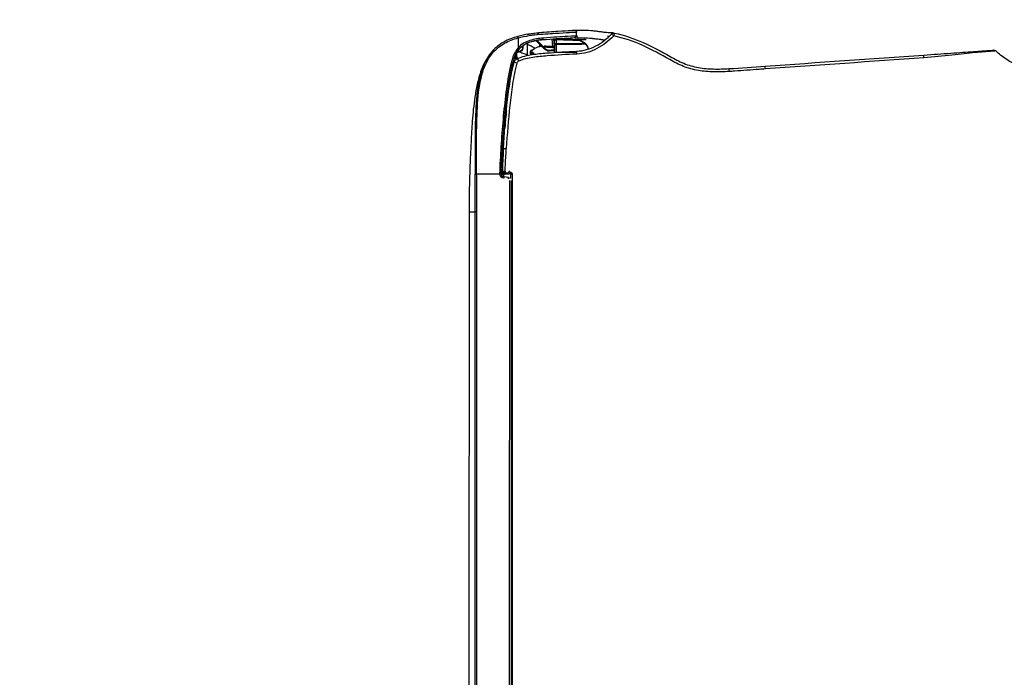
# Model space of a CAD drawing. Header units: millimetres. Extents: x 922208 to 1069538, y -182208 to -99877.
# Tile 76 of 256: x 982413 to 982732, y -171028 to -170815. Entities that reach past the tile are written whole.
import ezdxf
from ezdxf import colors
from ezdxf.entities.mleader import LeaderData, LeaderLine
from ezdxf.math import Vec2, Vec3

# ---------------------------------------------------------------- set-up
doc = ezdxf.new("R2010")
doc.units = ezdxf.units.MM
doc.header["$MEASUREMENT"] = 0
doc.layers.add('IS_KLIM Opis_Średnice', color=7, linetype='Continuous', lineweight=9)
doc.layers.add('IS_KLIM_urządzenia', color=3, linetype='Continuous')

# ---------------------------------------------------------------- blocks, each defined once
blk = doc.blocks.new('G$CFEA986A8')
at = {"layer": 'IS_KLIM_urządzenia', "linetype": 'Continuous'}
for p, q in [((2.71, 28.23), (3.1, 35.54)), ((3.1, 35.54), (3.1, 35.54)), ((3.24, 36.01), (3.24, 36.02)), ((3.24, 36.02), (3.24, 36.01)), ((2.73, 27.62), (4.82, 27.62)), ((2.74, 28.23), (2.74, 28.23)), ((2.74, 27.41), (5, 27.61)), ((5.25, 27.13), (2.77, 26.91)), ((3.03, 28.23), (3.03, 28.23)), ((4.22, 28.23), (4.22, 28.23)), ((4.55, 28.23), (4.55, 28.23)), ((3.18, 21.95), (5.57, 24.34)), ((5.93, 24.34), (3.22, 21.63)), ((5.57, 24.34), (5.44, 24.33)), ((5.57, 24.34), (5.85, 24.61)), ((5.93, 24.34), (5.57, 24.34)), ((6.02, 24.44), (5.93, 24.34)), ((46.34, 14.13), (46.34, 14)), ((50.7, 14.13), (46.34, 14.13)), ((46.52, 13.99), (46.52, 13.96)), ((46.52, 13.96), (921.55, 13.84)), ((46.52, 13.51), (46.52, 13.96)), ((48, 13.51), (46.52, 13.51)), ((47.59, 12.8), (47.38, 11.3)), ((48.58, 13.7), (919.48, 13.58)), ((919.48, 13.06), (48.58, 13.18)), ((46.54, 9.92), (46.54, 2.46)), ((46.64, 11.21), (47.36, 11.21)), ((46.64, 11.21), (46.64, 10.75)), ((47.11, 10.75), (46.64, 10.75)), ((58.73, 0), (909.33, -0.12)), ((58.74, 2.46), (909.33, 2.34)), ((909.33, 1.87), (58.74, 1.98)), ((58.74, 0), (58.74, 1.98))]:
    blk.add_line(p, q, dxfattribs=at)
for points in [[(37.64, 10.75, 0), (37.64, 10.76, 0), (37.64, 10.76, 0), (37.64, 10.77, 0), (37.64, 10.78, 0), (37.64, 10.79, 0), (37.64, 10.8, 0), (37.64, 10.81, 0), (37.64, 10.82, 0), (37.64, 10.83, 0), (37.64, 10.84, 0), (37.64, 10.84, 0), (37.65, 10.85, 0), (37.65, 10.86, 0), (37.65, 10.87, 0), (37.65, 10.88, 0), (37.65, 10.89, 0), (37.65, 10.9, 0), (37.65, 10.91, 0), (37.65, 10.92, 0), (37.65, 10.92, 0), (37.65, 10.93, 0), (37.65, 10.94, 0), (37.65, 10.95, 0), (37.65, 10.96, 0), (37.65, 10.97, 0), (37.65, 10.98, 0), (37.65, 10.99, 0), (37.65, 11, 0), (37.65, 11, 0), (37.65, 11.01, 0), (37.65, 11.02, 0), (37.65, 11.03, 0), (37.65, 11.04, 0), (37.65, 11.05, 0), (37.65, 11.06, 0), (37.65, 11.07, 0), (37.65, 11.08, 0), (37.65, 11.08, 0), (37.65, 11.09, 0), (37.65, 11.1, 0), (37.65, 11.11, 0), (37.65, 11.12, 0), (37.65, 11.13, 0), (37.66, 11.14, 0), (37.66, 11.15, 0), (37.66, 11.16, 0), (37.66, 11.16, 0), (37.66, 11.17, 0), (37.66, 11.18, 0), (37.66, 11.19, 0)], [(37.72, 10.74, 0), (37.72, 10.75, 0), (37.72, 10.76, 0), (37.72, 10.77, 0), (37.72, 10.78, 0), (37.72, 10.79, 0), (37.72, 10.79, 0), (37.72, 10.8, 0), (37.72, 10.81, 0), (37.72, 10.82, 0), (37.72, 10.83, 0), (37.73, 10.84, 0), (37.73, 10.85, 0), (37.73, 10.86, 0), (37.73, 10.87, 0), (37.73, 10.87, 0), (37.73, 10.88, 0), (37.73, 10.89, 0), (37.73, 10.9, 0), (37.73, 10.91, 0), (37.73, 10.92, 0), (37.73, 10.93, 0), (37.73, 10.94, 0), (37.73, 10.95, 0), (37.73, 10.95, 0), (37.73, 10.96, 0), (37.73, 10.97, 0), (37.73, 10.98, 0), (37.73, 10.99, 0), (37.73, 11, 0), (37.73, 11.01, 0), (37.73, 11.02, 0), (37.73, 11.03, 0), (37.73, 11.03, 0), (37.73, 11.04, 0), (37.73, 11.05, 0), (37.73, 11.06, 0), (37.73, 11.07, 0), (37.73, 11.08, 0), (37.73, 11.09, 0), (37.73, 11.1, 0), (37.73, 11.11, 0), (37.73, 11.11, 0), (37.73, 11.12, 0), (37.73, 11.13, 0), (37.74, 11.14, 0), (37.74, 11.15, 0), (37.74, 11.16, 0), (37.74, 11.17, 0), (37.74, 11.18, 0), (37.74, 11.19, 0)]]:
    blk.add_polyline3d(points, dxfattribs=at)
at = {"layer": 'IS_KLIM_urządzenia', "linetype": 'Continuous', "extrusion": (0, 0, -1)}
for centre, radius, start, end in [((-1.84, 46.94), 1, 314.7826, 11.7219), ((-0.53, 34.35), 0.5, 357.2068, 90), ((-1.83, 34.35), 0.5, 90, 177.181), ((-46.64, 11.25), 0.5, 270, 357), ((-46.39, 11.44), 1, 188, 264.2856), ((-46.39, 11.42), 1.5, 188, 264.2856)]:
    blk.add_arc(centre, radius, start, end, dxfattribs=at)
at = {"layer": 'IS_KLIM_urządzenia', "linetype": 'Continuous', "extrusion": (-1.54693e-05, -6.12303e-17, -1)}
blk.add_arc((-3.24, 28.23, -0.01), 0.498, 270, 359.4983, dxfattribs=at)
at = {"layer": 'IS_KLIM_urządzenia', "linetype": 'Continuous'}
for centre, start, end in [((2.5, 23.81), 5.1428, 5.6972), ((48.11, 12.87), 160.3327, 163.928), ((45.54, 11.27), 267.736, 0)]:
    blk.add_arc(centre, 0.5, start, end, dxfattribs=at)
for centre, major_axis, ratio, start_param, end_param in [((13.38, 84.28), (0.998, 0.07), 0.023762, 3.141593, 4.646623), ((1.84, 46.94), (0.979, -0.203), 0.056856, 3.141593, 4.651384), ((1.84, 46.94), (0.704, 0.71), 0.020204, 1.651706, 3.141593), ((7.71, 34.94), (-0.999, -0.049), 0.051256, 0, 1.514472), ((7.71, 34.9), (-0.999, -0.047), 0.051373, 0, 1.514578), ((3.38, 28.23), (0, -0.498), 0.705765, 4.721116, 6.283185), ((3.96, 27.4), (0.499, -0.033), 0.703948, 0.778487, 1.449237), ((6.36, 25.91), (0.25, 0.009), 0.004928, 6.283059, 7.845078), ((1.28, 22.79), (0.498, 0.048), 0.655613, 3.140676, 4.596546), ((2.49, 23.87), (-0.498, -0.042), 0.40242, 3.141593, 4.712356), ((2.5, 23.81), (-0.498, -0.05), 0.399009, 3.140125, 4.706849), ((2.5, 23.81), (-0.498, -0.045), 0.399039, 3.141593, 4.710711), ((5.85, 24.61), (-0.177, 0.177), 0.009872, 3.141593, 4.709921), ((6.84, 20.48), (0.38, 0.325), 0.906204, 2.398026, 3.130887), ((7.44, 20.5), (-0.376, 0.33), 0.885836, 0.804441, 2.115185), ((7.76, 20.85), (-0.367, 0.34), 0.8822, 0.840111, 2.138766), ((8.04, 20.89), (0.282, 0.413), 0.898755, 2.160862, 3.167773), ((5.63, 15.93), (-0.326, -0.379), 0.006066, 1.506881, 3.141593), ((5.72, 17.3), (0, 0.2), 0.576627, 4.721116, 6.283185), ((6.49, 16.72), (0.192, 0.056), 0.184381, 5.301873, 6.283185), ((9.97, 16.14), (-0.925, -0.381), 0.043497, 0, 1.508611), ((2.45, 15.93), (0.482, 0.133), 0.040619, 3.141593, 4.662666), ((8.07, 15.3), (0, 0.2), 0.433029, 4.721116, 6.283185), ((8.86, 15.62), (0.19, -0.061), 0.210046, 2.527177, 3.153928), ((8.96, 15.32), (-0.191, 0.059), 0.212832, 4.135574, 5.657225), ((8.8, 14.85), (0.18, 0.087), 0.196125, 5.117147, 6.283185), ((10.63, 15.55), (-0.263, -0.965), 0.021464, 4.784953, 6.283185), ((11.38, 13.51), (-0.117, -0.486), 0.019962, 3.141593, 4.771045), ((45.52, 13.53), (0.02, 0.5), 1, 3.141593, 4.708057), ((45.52, 13.53), (-0.02, -0.5), 0.999999, 0, 1.547993), ((45.57, 13.52), (-0.02, -0.5), 0.955746, 0, 1.547846), ((46.52, 13.46), (0.5, -0.017), 0.998628, 1.605655, 3.113607), ((46.52, 13.46), (-0.5, 0.017), 0.093825, 4.715665, 5.983293), ((48.08, 12.73), (0.495, -0.07), 0.051828, 3.141593, 4.719673), ((48.11, 12.87), (0.48, -0.138), 0.050296, 3.141584, 4.726878), ((39.42, 10.08), (0.996, -0.087), 0.841749, 1.62689, 2.181571), ((45.54, 11.73), (0.5, 0), 0.093428, 4.788501, 6.283185), ((46.57, 12.58), (0.499, 0.026), 0.09496, 3.141593, 4.707412), ((46.64, 11.25), (0.499, 0.026), 0.096366, 3.141593, 4.707339), ((46.39, 9.94), (0, -0.5), 0.000142, 3.141593, 4.764749), ((46.54, 9.95), (0.05, -0.498), 0.005219, 3.141593, 4.764488), ((47.87, 11.23), (0.495, -0.07), 0.051828, 3.141593, 4.719673), ((7.1, 7.87), (0.331, 0.375), 0.006851, 3.141593, 4.648558), ((46.54, 2.49), (0, 0.5), 0.000013, 3.173368, 4.660029)]:
    blk.add_ellipse(centre, major_axis=major_axis, ratio=ratio, start_param=start_param, end_param=end_param, dxfattribs=at)
at = {"layer": 'IS_KLIM_urządzenia', "linetype": 'Continuous', "extrusion": (0, 0, -1)}
for centre, major_axis, ratio, start_param, end_param in [((3.24, 28.23), (0.352, -0.352), 0.999998, 0.785397, 2.347467), ((48.58, 12.65), (-0.13, -1.08), 0.917565, 1.59215, 1.795783), ((-21.42, 382.85), (-1476.17, -4886.86), 0.031997, 4.778832, 4.778918), ((7.64, 474.84), (-1862.82, -6167.7), 0.025163, 4.780022, 4.78009), ((5.18, 514.21), (-1939.65, -6425.41), 0.026246, 4.782823, 4.782889)]:
    blk.add_ellipse(centre, major_axis=major_axis, ratio=ratio, start_param=start_param, end_param=end_param, dxfattribs=at)
at = {"layer": 'IS_KLIM_urządzenia', "linetype": 'Continuous'}
for points, knots in [([(12.9, 183.43), (12.87, 183.23), (12.78, 182.78), (12.61, 181.92), (12.45, 181.22), (12.25, 180.45), (11.92, 179.33), (11.37, 177.81), (10.52, 175.99), (9.02, 173.44), (7.61, 171.66), (6.52, 170.55)], [0, 0, 0, 0, 0.131561, 0.187092, 0.238012, 0.287017, 0.336427, 0.442316, 0.562752, 0.698039, 1, 1, 1, 1]), ([(7.97, 147.33), (7.76, 150.33), (7.55, 153.27), (7.16, 158.8), (6.99, 161.31), (6.7, 165.47), (6.58, 167.12), (6.43, 169.36), (6.39, 169.93), (6.39, 169.93)], [0, 0, 0, 0, 0.25, 0.25, 0.5, 0.5, 0.75, 0.75, 1, 1, 1, 1]), ([(6.65, 170.69), (6.65, 170.69), (6.7, 170.09), (6.87, 167.77), (7, 166.06), (7.4, 161.8), (7.67, 159.23), (8.26, 153.53), (8.57, 150.5), (8.86, 147.39)], [0, 0, 0, 0, 0.25, 0.25, 0.5, 0.5, 0.75, 0.75, 1, 1, 1, 1]), ([(8.86, 147.39), (8.75, 147.38), (8.64, 147.38), (8.43, 147.36), (8.34, 147.36), (8.18, 147.34), (8.12, 147.34), (8.03, 147.33), (8, 147.33), (7.97, 147.33), (7.97, 147.33), (7.97, 147.33)], [0, 0, 0, 0, 0.230435, 0.230435, 0.460869, 0.460869, 0.691304, 0.691304, 0.881057, 0.881057, 1, 1, 1, 1]), ([(8.86, 147.39), (8.86, 147.39), (8.86, 147.39), (8.86, 147.39), (8.86, 147.39), (8.86, 147.39)], [0, 0, 0, 0, 0.629495, 0.629495, 1, 1, 1, 1]), ([(12.48, 96.01), (12.48, 96.01), (12.48, 96.01), (12.53, 95.35), (12.58, 94.68), (12.81, 91.36), (13, 88.7), (13.23, 85.45), (13.27, 84.85), (13.31, 84.26)], [0, 0, 0, 0, 0.000005, 0.000005, 0.169628, 0.169628, 0.84812, 0.84812, 1, 1, 1, 1]), ([(0.86, 47.14), (2.21, 53.63), (5.22, 59.45), (9.22, 66.61), (10.01, 68.05), (11.28, 71.07), (11.73, 72.68), (12.3, 75.96), (12.44, 77.6), (12.52, 80.9), (12.49, 82.59), (12.38, 84.21)], [0, 0, 0, 0, 0.5, 0.5, 0.625, 0.625, 0.75, 0.75, 0.875, 0.875, 1, 1, 1, 1]), ([(13.31, 84.26), (13.43, 82.58), (13.45, 80.92), (13.38, 77.59), (13.25, 75.94), (12.69, 72.64), (12.26, 71.01), (11.03, 67.94), (10.25, 66.49), (7.83, 62.15), (6.23, 59.26), (3.53, 53.27), (2.44, 50.17), (1.77, 46.9)], [0, 0, 0, 0, 0.125, 0.125, 0.25, 0.25, 0.375, 0.375, 0.5, 0.5, 0.75, 0.75, 1, 1, 1, 1]), ([(0.79, 46.38), (0.81, 46.35), (0.83, 46.15), (0.82, 45.56), (0.75, 44.68), (0.59, 43.52), (0.41, 42.19), (0.23, 40.79), (0.06, 38.91), (-0.02, 36.7), (0.03, 34.49), (0.09, 33.16), (0.12, 32.58)], [0, 0, 0, 0, 0.12885, 0.245282, 0.335122, 0.40726, 0.471799, 0.536509, 0.604482, 0.745543, 0.884733, 1, 1, 1, 1]), ([(6.71, 34.89), (6.66, 35.97), (6.51, 37.05), (5.93, 39.13), (5.52, 40.14), (4.02, 42.98), (2.67, 44.7), (1.13, 46.23)], [0, 0, 0, 0, 0.25, 0.25, 0.5, 0.5, 1, 1, 1, 1]), ([(1.77, 46.9), (3.4, 45.28), (4.82, 43.46), (6.4, 40.45), (6.84, 39.38), (7.45, 37.17), (7.6, 36.03), (7.65, 34.88)], [0, 0, 0, 0, 0.5, 0.5, 0.75, 0.75, 1, 1, 1, 1]), ([(3.15, 43.79), (3.12, 43.57), (3.04, 42.96), (2.88, 41.81), (2.7, 40.4), (2.54, 38.56), (2.49, 36.85), (2.5, 35.65), (2.51, 35.23)], [0, 0, 0, 0, 0.089993, 0.237107, 0.37975, 0.527052, 0.833503, 1, 1, 1, 1]), ([(3.13, 43.63), (3.06, 43.24), (2.83, 41.75), (2.67, 40.26), (2.59, 39.15)], [0, 0, 0, 0, 0.261547, 1, 1, 1, 1]), ([(3.08, 35.41), (2.6, 35.32), (2.12, 35.16), (1.64, 34.89), (1.62, 34.88), (1.59, 34.86)], [0, 0, 0, 0, 0.948448, 0.948448, 1, 1, 1, 1]), ([(2.71, 28.23), (2.79, 29.71), (2.87, 31.19), (2.97, 33.03), (2.98, 33.41), (3.02, 34.12), (3.04, 34.46), (3.08, 35.26), (3.1, 35.51), (3.1, 35.54)], [0, 0, 0, 0, 0.5, 0.5, 0.625, 0.625, 0.75, 0.75, 1, 1, 1, 1]), ([(3.01, 37.92), (3, 37.79), (2.99, 37.66), (2.97, 37.49), (2.97, 37.46), (2.96, 37.42)], [0, 0, 0, 0, 0.794972, 0.794972, 1, 1, 1, 1]), ([(3.24, 36.01), (3.24, 35.99), (3.25, 35.75), (3.24, 34.97), (3.24, 34.63), (3.22, 33.9), (3.2, 33.49), (3.13, 31.47), (3.07, 29.85), (3.01, 28.23)], [0, 0, 0, 0, 0.25, 0.25, 0.375, 0.375, 0.5, 0.5, 1, 1, 1, 1]), ([(3.25, 36.01), (3.24, 36), (3.2, 35.94), (3.15, 35.84), (3.12, 35.72), (3.11, 35.65), (3.1, 35.62), (3.1, 35.62), (3.1, 35.62), (3.1, 35.62), (3.1, 35.61), (3.18, 36.23), (3.09, 35.5), (3.1, 35.58), (3.1, 35.58)], [0, 0, 0, 0, 0.004098, 0.020773, 0.033488, 0.040418, 0.042471, 0.042689, 0.042703, 0.042705, 0.042705, 0.045311, 0.81751, 1, 1, 1, 1]), ([(3.1, 35.54), (3.1, 35.58), (3.1, 35.55), (3.1, 35.54), (3.1, 35.54), (3.1, 35.54)], [0, 0, 0, 0, 0.5, 0.5, 1, 1, 1, 1]), ([(3.1, 35.54), (3.1, 35.54), (3.1, 35.54), (3.1, 35.54), (3.1, 35.54), (3.1, 35.54)], [0, 0, 0, 0, 0.501823, 0.501823, 1, 1, 1, 1]), ([(3.1, 35.54), (3.1, 35.54), (3.1, 35.54), (3.1, 35.54), (3.1, 35.54), (3.1, 35.54)], [0, 0, 0, 0, 0.497529, 0.497529, 1, 1, 1, 1]), ([(3.24, 36.01), (3.49, 36.42), (3.74, 36.82), (4.08, 37.39), (4.18, 37.55), (4.28, 37.72)], [0, 0, 0, 0, 0.711043, 0.711043, 1, 1, 1, 1]), ([(3.24, 36.01), (3.5, 36.43), (3.75, 36.85), (4.1, 37.41), (4.19, 37.57), (4.28, 37.72)], [0, 0, 0, 0, 0.731926, 0.731926, 1, 1, 1, 1]), ([(4.29, 37.71), (3.97, 37.19), (3.65, 36.67), (3.3, 36.1), (3.27, 36.06), (3.24, 36.01)], [0, 0, 0, 0, 0.917621, 0.917621, 1, 1, 1, 1]), ([(3.24, 36.01), (3.24, 36.01), (3.24, 36.01), (3.24, 36.01), (3.24, 36.01), (3.24, 36.01)], [0, 0, 0, 0, 0.266653, 0.266653, 1, 1, 1, 1]), ([(3.24, 36.01), (3.24, 36.01), (3.24, 36.01), (3.24, 36.01), (3.24, 36.01), (3.24, 36.01), (3.24, 36.01), (3.24, 36.01)], [0, 0, 0, 0, 0.156997, 0.156997, 0.784985, 0.784985, 1, 1, 1, 1]), ([(4.2, 28.23), (4.2, 29.24), (4.2, 30.24), (4.21, 32.24), (4.2, 33.27), (4.22, 35.2), (4.25, 36.11), (4.29, 37.36), (4.3, 37.7), (4.29, 37.71)], [0, 0, 0, 0, 0.25, 0.25, 0.5, 0.5, 0.75, 0.75, 1, 1, 1, 1]), ([(4.28, 37.72), (4.28, 37.72), (4.28, 37.72), (4.28, 37.72), (4.28, 37.72), (4.28, 37.72)], [0, 0, 0, 0, 0.500001, 0.500001, 1, 1, 1, 1]), ([(4.45, 37.88), (4.45, 37.88), (4.43, 37.87), (4.42, 37.86), (4.4, 37.84), (4.37, 37.82), (4.35, 37.8), (4.32, 37.76), (4.29, 37.72), (4.29, 37.72)], [0, 0, 0, 0, 0.029241, 0.088276, 0.151647, 0.25725, 0.525964, 0.992323, 1, 1, 1, 1]), ([(4.44, 37.88), (4.44, 37.88), (4.44, 37.88), (4.44, 37.88), (4.44, 37.88), (4.44, 37.88)], [0, 0, 0, 0, 0.593674, 0.593674, 1, 1, 1, 1]), ([(4.44, 37.87), (4.45, 37.85), (4.46, 37.53), (4.52, 36.29), (4.55, 35.36), (4.57, 33.39), (4.56, 32.34), (4.56, 30.29), (4.55, 29.26), (4.55, 28.23)], [0, 0, 0, 0, 0.25, 0.25, 0.5, 0.5, 0.75, 0.75, 1, 1, 1, 1]), ([(0.03, 34.32), (0.03, 34.32), (0.05, 33.82), (0.16, 31.93), (0.24, 30.52), (0.46, 27.06), (0.57, 24.97), (1, 20.5), (1.33, 18.12), (1.97, 15.8)], [0, 0, 0, 0, 0.25, 0.25, 0.5, 0.5, 0.75, 0.75, 1, 1, 1, 1]), ([(0.12, 32.67), (0.12, 32.66), (0.12, 32.66), (0.12, 32.65), (0.12, 32.65), (0.12, 32.64), (0.12, 32.64), (0.12, 32.64)], [0, 0, 0, 0, 0.491862, 0.491862, 0.745898, 0.745898, 1, 1, 1, 1]), ([(2.43, 15.91), (1.79, 18.29), (1.47, 20.73), (1.05, 25.3), (0.94, 27.43), (0.73, 30.97), (0.65, 32.4), (0.55, 34.34), (0.52, 34.85), (0.53, 34.85)], [0, 0, 0, 0, 0.25, 0.25, 0.5, 0.5, 0.75, 0.75, 1, 1, 1, 1]), ([(1.83, 34.85), (1.83, 34.85), (1.87, 33.81), (2.08, 30.02), (2.21, 27.26), (2.47, 24.07)], [0, 0, 0, 0, 0.5, 0.5, 1, 1, 1, 1]), ([(2.99, 23.91), (2.73, 26.99), (2.59, 29.69), (2.38, 33.37), (2.33, 34.37), (2.33, 34.37)], [0, 0, 0, 0, 0.500106, 0.500106, 1, 1, 1, 1]), ([(6.71, 34.85), (6.71, 34.85), (6.71, 34.85), (6.71, 34.86), (6.71, 34.88), (6.71, 34.89)], [0, 0, 0, 0, 0.001471, 0.001471, 1, 1, 1, 1]), ([(9.05, 15.75), (8.42, 17.27), (8.08, 18.84), (7.57, 22), (7.42, 23.6), (7.06, 28.42), (6.86, 31.65), (6.71, 34.85)], [0, 0, 0, 0, 0.25, 0.25, 0.5, 0.5, 1, 1, 1, 1]), ([(7.11, 34.81), (7.11, 34.78), (7.11, 34.74), (7.11, 33.65), (7.11, 32.55), (7.11, 30.39), (7.11, 29.31), (7.11, 28.23)], [0, 0, 0, 0, 0.017199, 0.017199, 0.508599, 0.508599, 1, 1, 1, 1]), ([(7.65, 34.88), (7.65, 34.88), (7.65, 34.88), (7.65, 34.87), (7.66, 34.86), (7.66, 34.84)], [0, 0, 0, 0, 0.001414, 0.001414, 1, 1, 1, 1]), ([(7.66, 34.84), (7.81, 31.68), (8, 28.52), (8.36, 23.79), (8.5, 22.21), (8.99, 19.1), (9.32, 17.56), (9.93, 16.07)], [0, 0, 0, 0, 0.5, 0.5, 0.75, 0.75, 1, 1, 1, 1]), ([(2.71, 28.23), (2.71, 28.23), (2.73, 28.23), (2.81, 28.23), (2.86, 28.23), (2.96, 28.23), (2.98, 28.23), (3.01, 28.23)], [0, 0, 0, 0, 0.429968, 0.429968, 0.860069, 0.860069, 1, 1, 1, 1]), ([(2.74, 28.23), (2.74, 28.23), (2.75, 28.23), (2.8, 28.23), (2.84, 28.23), (2.94, 28.23), (2.98, 28.23), (3.03, 28.23)], [0, 0, 0, 0, 0.311909, 0.311909, 0.74389, 0.74389, 1, 1, 1, 1]), ([(3.38, 27.74), (3.34, 27.74), (3.31, 27.74), (3.27, 27.74), (3.25, 27.74), (3.24, 27.74), (3.24, 27.74), (3.24, 27.74)], [0, 0, 0, 0, 0.429844, 0.429844, 0.859217, 0.859217, 1, 1, 1, 1]), ([(4.56, 27.74), (4.44, 27.74), (4.31, 27.74), (4.06, 27.74), (3.93, 27.74), (3.66, 27.74), (3.52, 27.74), (3.38, 27.74)], [0, 0, 0, 0, 0.316882, 0.316882, 0.640659, 0.640659, 1, 1, 1, 1]), ([(4.2, 28.23), (4.24, 28.23), (4.29, 28.23), (4.39, 28.23), (4.44, 28.23), (4.52, 28.23), (4.53, 28.23), (4.55, 28.23)], [0, 0, 0, 0, 0.437327, 0.437327, 0.874715, 0.874715, 1, 1, 1, 1]), ([(4.56, 27.74), (4.51, 27.74), (4.42, 27.76), (4.31, 27.88), (4.24, 28.04), (4.23, 28.17), (4.22, 28.23)], [0, 0, 0, 0, 0.28901, 0.499661, 0.756628, 1, 1, 1, 1]), ([(4.22, 28.23), (4.27, 28.23), (4.37, 28.23), (4.49, 28.23), (4.55, 28.23)], [0, 0, 0, 0, 0.500276, 1, 1, 1, 1]), ([(4.56, 27.74), (4.56, 27.74), (4.56, 27.74), (4.56, 27.75), (4.56, 27.76), (4.56, 27.78), (4.56, 27.8), (4.55, 27.84), (4.55, 27.86), (4.55, 27.9), (4.55, 27.93), (4.55, 27.98), (4.55, 28.01), (4.55, 28.1), (4.55, 28.16), (4.55, 28.23)], [0, 0, 0, 0, 0.125, 0.125, 0.25, 0.25, 0.375, 0.375, 0.5, 0.5, 0.625, 0.625, 0.75, 0.75, 1, 1, 1, 1]), ([(4.55, 28.23), (4.95, 28.23), (5.36, 28.23), (5.99, 28.23), (6.21, 28.23), (6.62, 28.23), (6.8, 28.23), (7.03, 28.23), (7.07, 28.23), (7.11, 28.23)], [0, 0, 0, 0, 0.474817, 0.474817, 0.737386, 0.737386, 0.953021, 0.953021, 1, 1, 1, 1]), ([(7.11, 28.23), (6.67, 28.23), (6.22, 28.23), (5.37, 28.23), (4.96, 28.23), (4.55, 28.23)], [0, 0, 0, 0, 0.51841, 0.51841, 1, 1, 1, 1]), ([(7.11, 27.74), (7.03, 27.74), (6.94, 27.74), (6.49, 27.74), (6.13, 27.74), (5.36, 27.74), (4.96, 27.74), (4.56, 27.74)], [0, 0, 0, 0, 0.097737, 0.097737, 0.528149, 0.528149, 1, 1, 1, 1]), ([(5, 27.61), (5.04, 27.61), (5.07, 27.6), (5.13, 27.56), (5.16, 27.53), (5.21, 27.45), (5.22, 27.41), (5.24, 27.31), (5.25, 27.26), (5.25, 27.18), (5.25, 27.15), (5.25, 27.13)], [0, 0, 0, 0, 0.247479, 0.247479, 0.496795, 0.496795, 0.717384, 0.717384, 0.907765, 0.907765, 1, 1, 1, 1]), ([(5.22, 24.33), (5.23, 24.5), (5.24, 24.66), (5.29, 25.49), (5.34, 26.16), (5.4, 27.13), (5.42, 27.43), (5.44, 27.74)], [0, 0, 0, 0, 0.146562, 0.146562, 0.73281, 0.73281, 1, 1, 1, 1]), ([(5.66, 27.74), (5.61, 26.91), (5.55, 26.08), (5.48, 24.95), (5.46, 24.64), (5.44, 24.33)], [0, 0, 0, 0, 0.72849, 0.72849, 1, 1, 1, 1]), ([(5.85, 24.61), (5.99, 24.75), (6.1, 24.92), (6.27, 25.27), (6.33, 25.46), (6.36, 25.74), (6.36, 25.83), (6.36, 25.91)], [0, 0, 0, 0, 0.410681, 0.410681, 0.822529, 0.822529, 1, 1, 1, 1]), ([(6.61, 25.92), (6.61, 25.82), (6.61, 25.72), (6.57, 25.4), (6.51, 25.18), (6.33, 24.81), (6.22, 24.65), (6.07, 24.48), (6.05, 24.46), (6.02, 24.44)], [0, 0, 0, 0, 0.177731, 0.177731, 0.59018, 0.59018, 0.940555, 0.940555, 1, 1, 1, 1]), ([(6.36, 25.91), (6.35, 26.08), (6.35, 26.24), (6.33, 26.85), (6.31, 27.29), (6.3, 27.74)], [0, 0, 0, 0, 0.274035, 0.274035, 1, 1, 1, 1]), ([(6.54, 27.74), (6.55, 27.64), (6.55, 27.54), (6.57, 26.93), (6.59, 26.42), (6.61, 25.92)], [0, 0, 0, 0, 0.164291, 0.164291, 1, 1, 1, 1]), ([(0.78, 22.75), (0.79, 22.7), (0.79, 22.67), (0.8, 22.61), (0.8, 22.59), (0.8, 22.57), (0.8, 22.57), (0.8, 22.59), (0.8, 22.6), (0.8, 22.61)], [0, 0, 0, 0, 0.272721, 0.272721, 0.545029, 0.545029, 0.816327, 0.816327, 1, 1, 1, 1]), ([(0.8, 22.62), (0.8, 22.61), (0.8, 22.58), (0.8, 22.58), (0.8, 22.57), (0.8, 22.56), (0.8, 22.55), (0.81, 22.53), (0.82, 22.47), (0.86, 22.37), (0.95, 22.25), (1.09, 22.16), (1.21, 22.12), (1.28, 22.13), (1.28, 22.13)], [0, 0, 0, 0, 0.067693, 0.176783, 0.191923, 0.20101, 0.210642, 0.23464, 0.289457, 0.395964, 0.591763, 0.776207, 0.974695, 1, 1, 1, 1]), ([(2.48, 24.01), (2.6, 22.61), (2.81, 21.15), (3.72, 18.3), (4.46, 16.92), (5.61, 15.91)], [0, 0, 0, 0, 0.5, 0.5, 1, 1, 1, 1]), ([(2.99, 23.85), (3, 23.81), (3, 23.77), (3.01, 23.64), (3.02, 23.54), (3.05, 23.29), (3.07, 23.13), (3.12, 22.73), (3.15, 22.48), (3.24, 21.89), (3.31, 21.55), (3.54, 20.47), (3.75, 19.74), (4.26, 18.52), (4.52, 18.02), (4.84, 17.55)], [0, 0, 0, 0, 0.01825, 0.01825, 0.060304, 0.060304, 0.132525, 0.132525, 0.246095, 0.246095, 0.402611, 0.402611, 0.74532, 0.74532, 1, 1, 1, 1]), ([(5.96, 16.31), (4.87, 17.25), (4.17, 18.54), (3.31, 21.19), (3.11, 22.55), (2.99, 23.85)], [0, 0, 0, 0, 0.5, 0.5, 1, 1, 1, 1]), ([(5.22, 24.33), (5.2, 24.33), (5.19, 24.33), (5.14, 24.33), (5.1, 24.33), (5.07, 24.33)], [0, 0, 0, 0, 0.325415, 0.325415, 1, 1, 1, 1]), ([(5.3, 22.33), (5.24, 22.47), (5.2, 22.67), (5.14, 23.06), (5.12, 23.23), (5.11, 23.41)], [0, 0, 0, 0, 0.624288, 0.624288, 1, 1, 1, 1]), ([(5.44, 24.33), (5.41, 24.33), (5.38, 24.33), (5.33, 24.33), (5.3, 24.33), (5.26, 24.33), (5.24, 24.33), (5.22, 24.33), (5.22, 24.33), (5.22, 24.33)], [0, 0, 0, 0, 0.315815, 0.315815, 0.631664, 0.631664, 0.946964, 0.946964, 1, 1, 1, 1]), ([(5.76, 21.33), (5.6, 21.04), (5.45, 20.74), (5.04, 19.97), (4.79, 19.48), (4.54, 19)], [0, 0, 0, 0, 0.379029, 0.379029, 1, 1, 1, 1]), ([(6.97, 20.49), (6.88, 20.38), (6.78, 20.33), (6.57, 20.3), (6.46, 20.36), (6.36, 20.47)], [0, 0, 0, 0, 0.456839, 0.456839, 1, 1, 1, 1]), ([(7.06, 19.82), (7.08, 19.82), (7.09, 19.82), (7.2, 19.84), (7.3, 19.92), (7.39, 20.05)], [0, 0, 0, 0, 0.174867, 0.174867, 1, 1, 1, 1]), ([(7.29, 20.84), (7.3, 20.84), (7.3, 20.85), (7.35, 20.89), (7.4, 20.91), (7.49, 20.91), (7.53, 20.9), (7.57, 20.87)], [0, 0, 0, 0, 0.062565, 0.062565, 0.548357, 0.548357, 1, 1, 1, 1]), ([(7.91, 20), (7.87, 20.01), (7.82, 20.01), (7.65, 20.02), (7.52, 20.03), (7.39, 20.05)], [0, 0, 0, 0, 0.263267, 0.263267, 1, 1, 1, 1]), ([(7.95, 19), (7.84, 19), (7.73, 19), (7.18, 19), (6.75, 19), (6.13, 19), (5.95, 19), (5.2, 19), (4.63, 19), (4.07, 19)], [0, 0, 0, 0, 0.084494, 0.084494, 0.422472, 0.422472, 0.560579, 0.560579, 1, 1, 1, 1]), ([(4.15, 18.8), (4.53, 18.8), (4.9, 18.8), (5.72, 18.8), (6.16, 18.8), (6.86, 18.8), (7.12, 18.8), (7.57, 18.8), (7.77, 18.8), (7.97, 18.8)], [0, 0, 0, 0, 0.296997, 0.296997, 0.640532, 0.640532, 0.845161, 0.845161, 1, 1, 1, 1]), ([(5.72, 17.5), (5.61, 17.5), (5.5, 17.5), (5.23, 17.5), (5.05, 17.5), (4.88, 17.5)], [0, 0, 0, 0, 0.390013, 0.390013, 1, 1, 1, 1]), ([(5.03, 17.3), (5.22, 17.3), (5.41, 17.3), (5.68, 17.3), (5.76, 17.3), (5.84, 17.3)], [0, 0, 0, 0, 0.696556, 0.696556, 1, 1, 1, 1]), ([(6.68, 16.78), (6.65, 16.88), (6.61, 16.98), (6.49, 17.14), (6.42, 17.22), (6.27, 17.35), (6.17, 17.4), (5.96, 17.48), (5.84, 17.5), (5.72, 17.5)], [0, 0, 0, 0, 0.230955, 0.230955, 0.455697, 0.455697, 0.706422, 0.706422, 1, 1, 1, 1]), ([(5.84, 17.3), (5.93, 17.3), (6.03, 17.28), (6.2, 17.22), (6.27, 17.18), (6.4, 17.08), (6.45, 17.02), (6.54, 16.88), (6.58, 16.81), (6.61, 16.72)], [0, 0, 0, 0, 0.299295, 0.299295, 0.552236, 0.552236, 0.775182, 0.775182, 1, 1, 1, 1]), ([(7.97, 18.8), (7.8, 18.37), (7.62, 17.93), (7.27, 17.03), (7.09, 16.55), (6.91, 16.08)], [0, 0, 0, 0, 0.478968, 0.478968, 1, 1, 1, 1]), ([(9.93, 16.07), (9.97, 15.97), (10.03, 15.87), (10.18, 15.7), (10.27, 15.63), (10.44, 15.54), (10.52, 15.51), (10.59, 15.49)], [0, 0, 0, 0, 0.368676, 0.368676, 0.737518, 0.737518, 1, 1, 1, 1]), ([(1.97, 15.8), (2.4, 14.23), (2.97, 12.73), (4.54, 9.9), (5.54, 8.58), (6.77, 7.49)], [0, 0, 0, 0, 0.5, 0.5, 1, 1, 1, 1]), ([(7.08, 7.84), (5.89, 8.89), (4.93, 10.17), (3.41, 12.92), (2.85, 14.38), (2.43, 15.91)], [0, 0, 0, 0, 0.5, 0.5, 1, 1, 1, 1]), ([(2.43, 15.91), (3.38, 15.91), (4.33, 15.91), (5.39, 15.91), (5.5, 15.91), (5.61, 15.91)], [0, 0, 0, 0, 0.894615, 0.894615, 1, 1, 1, 1]), ([(8.07, 15.5), (7.95, 15.5), (7.83, 15.5), (7.52, 15.5), (7.32, 15.5), (7.13, 15.5)], [0, 0, 0, 0, 0.379834, 0.379834, 1, 1, 1, 1]), ([(8.98, 14.93), (8.93, 15.03), (8.86, 15.13), (8.71, 15.28), (8.62, 15.34), (8.42, 15.44), (8.31, 15.48), (8.16, 15.5), (8.12, 15.5), (8.07, 15.5)], [0, 0, 0, 0, 0.291856, 0.291856, 0.579131, 0.579131, 0.886367, 0.886367, 1, 1, 1, 1]), ([(8.16, 15.3), (8.19, 15.3), (8.23, 15.3), (8.35, 15.28), (8.44, 15.26), (8.6, 15.18), (8.67, 15.13), (8.79, 15), (8.84, 14.93), (8.88, 14.85)], [0, 0, 0, 0, 0.114875, 0.114875, 0.424433, 0.424433, 0.71152, 0.71152, 1, 1, 1, 1]), ([(8.98, 14.93), (9.03, 14.82), (9.09, 14.7), (9.17, 14.55), (9.19, 14.51), (9.21, 14.48)], [0, 0, 0, 0, 0.758703, 0.758703, 1, 1, 1, 1]), ([(10.37, 14.59), (10.22, 14.63), (10.07, 14.69), (9.73, 14.88), (9.55, 15.02), (9.25, 15.35), (9.13, 15.55), (9.05, 15.75)], [0, 0, 0, 0, 0.262451, 0.262451, 0.631307, 0.631307, 1, 1, 1, 1]), ([(38.2, 11.15), (33.53, 11.44), (28.86, 11.8), (21.88, 12.56), (19.56, 12.85), (14.94, 13.56), (12.64, 13.97), (10.37, 14.59)], [0, 0, 0, 0, 0.5, 0.5, 0.75, 0.75, 1, 1, 1, 1]), ([(10.59, 15.49), (12.85, 14.87), (15.14, 14.47), (19.73, 13.76), (22.04, 13.48), (28.97, 12.72), (33.62, 12.36), (38.26, 12.08)], [0, 0, 0, 0, 0.25, 0.25, 0.5, 0.5, 1, 1, 1, 1]), ([(11.36, 13.48), (14.22, 12.79), (17.12, 12.35), (22.95, 11.58), (25.87, 11.28), (31.72, 10.75), (34.65, 10.54), (39.05, 10.26), (40.52, 10.18), (43.45, 10.02), (44.92, 9.92), (46.39, 9.92)], [0, 0, 0, 0, 0.25, 0.25, 0.5, 0.5, 0.75, 0.75, 0.875, 0.875, 1, 1, 1, 1]), ([(46.39, 10.44), (44.92, 10.44), (43.46, 10.55), (40.54, 10.7), (39.08, 10.78), (34.7, 11.06), (31.78, 11.28), (25.95, 11.8), (23.04, 12.1), (17.23, 12.87), (14.34, 13.31), (11.49, 13.99)], [0, 0, 0, 0, 0.125, 0.125, 0.25, 0.25, 0.5, 0.5, 0.75, 0.75, 1, 1, 1, 1]), ([(46.04, 12.68), (46.04, 12.69), (46.03, 12.7), (46.01, 12.77), (45.98, 12.81), (45.9, 12.9), (45.86, 12.93), (45.76, 12.99), (45.71, 13.01), (45.63, 13.02), (45.61, 13.02), (45.59, 13.02)], [0, 0, 0, 0, 0.061755, 0.061755, 0.342553, 0.342553, 0.621501, 0.621501, 0.898216, 0.898216, 1, 1, 1, 1]), ([(46.52, 13.99), (46.46, 13.99), (46.41, 13.98), (46.3, 13.94), (46.25, 13.91), (46.16, 13.84), (46.13, 13.8), (46.07, 13.7), (46.04, 13.65), (46.03, 13.56), (46.02, 13.53), (46.02, 13.5)], [0, 0, 0, 0, 0.217569, 0.217569, 0.437754, 0.437754, 0.661951, 0.661951, 0.88823, 0.88823, 1, 1, 1, 1]), ([(46.02, 13.5), (46.02, 13.5), (46.02, 13.5), (46.02, 13.5), (46.02, 13.5), (46.02, 13.49)], [0, 0, 0, 0, 0.709938, 0.709938, 1, 1, 1, 1]), ([(46.04, 13.49), (46.05, 13.49), (46.05, 13.49), (46.07, 13.48), (46.1, 13.48), (46.16, 13.47), (46.19, 13.47), (46.26, 13.46), (46.31, 13.45), (46.41, 13.45), (46.47, 13.45), (46.52, 13.45)], [0, 0, 0, 0, 0.054361, 0.054361, 0.324109, 0.324109, 0.492664, 0.492664, 0.757067, 0.757067, 1, 1, 1, 1]), ([(46.24, 13.21), (46.29, 13.25), (46.34, 13.29), (46.43, 13.37), (46.47, 13.4), (46.51, 13.44), (46.52, 13.44), (46.52, 13.45)], [0, 0, 0, 0, 0.516625, 0.516625, 0.987493, 0.987493, 1, 1, 1, 1]), ([(46.24, 13.21), (46.27, 13.19), (46.29, 13.17), (46.39, 13.06), (46.45, 12.96), (46.54, 12.75), (46.56, 12.64), (46.57, 12.53)], [0, 0, 0, 0, 0.128768, 0.128768, 0.564386, 0.564386, 1, 1, 1, 1]), ([(46.34, 14), (46.4, 14), (46.46, 14), (46.52, 13.99), (46.52, 13.99), (46.52, 13.99)], [0, 0, 0, 0, 0.980312, 0.980312, 1, 1, 1, 1]), ([(26.23, 12.1), (26.23, 12.1), (27.71, 11.94), (30.67, 11.69), (31.17, 11.65), (31.69, 11.61)], [0, 0, 0, 0, 0.843393, 0.843393, 1, 1, 1, 1]), ([(38.2, 11.15), (39.21, 11.09), (40.23, 11.03), (42.04, 10.93), (42.83, 10.89), (44.26, 10.83), (44.89, 10.8), (45.52, 10.77)], [0, 0, 0, 0, 0.415101, 0.415101, 0.741354, 0.741354, 1, 1, 1, 1]), ([(45.58, 11.68), (44.96, 11.71), (44.35, 11.74), (42.93, 11.81), (42.13, 11.85), (40.31, 11.96), (39.29, 12.02), (38.27, 12.08)], [0, 0, 0, 0, 0.252696, 0.252696, 0.581919, 0.581919, 1, 1, 1, 1]), ([(39.44, 10.92), (40.46, 10.91), (41.48, 10.89), (42.88, 10.87), (43.26, 10.86), (43.64, 10.86)], [0, 0, 0, 0, 0.726317, 0.726317, 1, 1, 1, 1]), ([(45.24, 10.83), (45.24, 10.82), (45.24, 10.81), (45.25, 10.72), (45.25, 10.63), (45.25, 10.52), (45.25, 10.51), (45.25, 10.5)], [0, 0, 0, 0, 0.096435, 0.096435, 0.929868, 0.929868, 1, 1, 1, 1]), ([(45.52, 10.77), (45.52, 10.77), (45.52, 10.78), (45.53, 10.8), (45.53, 10.84), (45.54, 10.93), (45.55, 10.97), (45.55, 11.08), (45.56, 11.17), (45.57, 11.37), (45.57, 11.47), (45.57, 11.62), (45.58, 11.65), (45.58, 11.68)], [0, 0, 0, 0, 0.104471, 0.104471, 0.333219, 0.333219, 0.476288, 0.476288, 0.705049, 0.705049, 0.934054, 0.934054, 1, 1, 1, 1]), ([(46.04, 11.27), (46.04, 11.27), (46.04, 11.28), (46.04, 11.29), (46.04, 11.31), (46.04, 11.35), (46.04, 11.37), (46.04, 11.43), (46.04, 11.47), (46.04, 11.57), (46.04, 11.62), (46.04, 11.7), (46.04, 11.71), (46.04, 11.73)], [0, 0, 0, 0, 0.101232, 0.101232, 0.330942, 0.330942, 0.474618, 0.474618, 0.704242, 0.704242, 0.933906, 0.933906, 1, 1, 1, 1]), ([(46.14, 11.23), (46.12, 11.56), (46.1, 11.89), (46.08, 12.33), (46.07, 12.44), (46.07, 12.55)], [0, 0, 0, 0, 0.752617, 0.752617, 1, 1, 1, 1]), ([(46.39, 10.44), (46.44, 10.44), (46.49, 10.45), (46.66, 10.47), (46.77, 10.51), (46.98, 10.63), (47.07, 10.71), (47.22, 10.88), (47.28, 10.99), (47.32, 11.1)], [0, 0, 0, 0, 0.117134, 0.117134, 0.393716, 0.393716, 0.693983, 0.693983, 1, 1, 1, 1]), ([(46.39, 9.92), (46.44, 9.92), (46.49, 9.92), (46.54, 9.92), (46.54, 9.92), (46.54, 9.92)], [0, 0, 0, 0, 0.999599, 0.999599, 1, 1, 1, 1]), ([(46.57, 12.53), (46.58, 12.2), (46.6, 11.87), (46.62, 11.42), (46.63, 11.32), (46.64, 11.21)], [0, 0, 0, 0, 0.752217, 0.752217, 1, 1, 1, 1]), ([(6.77, 7.49), (9.32, 5.24), (12.68, 4), (19.31, 2.6), (22.71, 2.33), (32.91, 1.87), (39.73, 1.99), (46.54, 1.99)], [0, 0, 0, 0, 0.25, 0.25, 0.5, 0.5, 1, 1, 1, 1]), ([(46.54, 2.46), (39.78, 2.46), (33.03, 2.35), (22.91, 2.79), (19.53, 3.05), (12.95, 4.41), (9.66, 5.57), (7.08, 7.84)], [0, 0, 0, 0, 0.5, 0.5, 0.75, 0.75, 1, 1, 1, 1]), ([(9.37, 5.63), (9.49, 5.56), (10.61, 4.91), (13.28, 3.72), (17.38, 2.59), (21.48, 1.87), (25.45, 1.39), (29.2, 1.06), (32.75, 0.83), (36.39, 0.63), (40.66, 0.43), (45.83, 0.23), (51.96, 0.05), (56.37, 0), (58.74, 0)], [0, 0, 0, 0, 0.008566, 0.076169, 0.171242, 0.259595, 0.342985, 0.421868, 0.488451, 0.555392, 0.638641, 0.74036, 0.860715, 1, 1, 1, 1]), ([(58.74, 1.98), (58.4, 1.98), (58.07, 1.98), (56.4, 1.98), (55.07, 1.99), (51.34, 1.99), (48.94, 1.99), (46.54, 1.99)], [0, 0, 0, 0, 0.081967, 0.081967, 0.409835, 0.409835, 1, 1, 1, 1])]:
    blk.add_open_spline(points, degree=3, knots=knots, dxfattribs=at)
for points, degree in [([(6.65, 170.69), (6.47, 170.49), (6.37, 170.21), (6.39, 169.93)], 3), ([(11.56, 95.97), (10.36, 113.09), (9.16, 130.21), (7.97, 147.33)], 3), ([(8.86, 147.39), (10.07, 130.27), (11.28, 113.14), (12.48, 96.01)], 3), ([(12.48, 96.01), (11.99, 95.98), (11.56, 95.96), (11.56, 95.97)], 3), ([(12.38, 84.21), (12.11, 88.13), (11.83, 92.05), (11.56, 95.97)], 3), ([(0.77, 46.44), (0.76, 46.55), (0.76, 46.66), (0.78, 46.77)], 3), ([(0.77, 46.67), (0.75, 46.58), (0.77, 46.46)], 2), ([(0.78, 46.71), (0.77, 46.67)], 1), ([(0.77, 46.44), (0.77, 46.45), (0.77, 46.46), (0.77, 46.46)], 3), ([(1.12, 46.25), (0.98, 46.27), (0.82, 46.34), (0.77, 46.44)], 3), ([(1.81, 44.89), (1.84, 45.06), (1.87, 45.24), (1.9, 45.41)], 3), ([(4.44, 37.88), (4.99, 38.23), (5.55, 38.58), (6.17, 38.76)], 3), ([(4.44, 37.88), (4.99, 38.23), (5.55, 38.58), (6.17, 38.76)], 3), ([(4.44, 37.88), (4.95, 38.2), (5.46, 38.52), (6, 38.7)], 3), ([(4.44, 37.87), (4.94, 38.19), (5.46, 38.51), (6, 38.7)], 3), ([(5.12, 38.29), (4.79, 38.1), (4.45, 37.88)], 2), ([(6, 38.7), (5.7, 38.6), (5.4, 38.45), (5.12, 38.29)], 3), ([(6, 38.7), (5.79, 38.63), (5.59, 38.54)], 2), ([(2.71, 28.23), (3.1, 35.54)], 1), ([(3.1, 35.54), (2.71, 28.23)], 1), ([(3.1, 35.54), (2.71, 28.23)], 1), ([(2.81, 35.36), (2.86, 35.45), (2.91, 35.54), (2.97, 35.63)], 3), ([(2.99, 35.39), (2.99, 36.07), (2.97, 36.75), (2.96, 37.42)], 3), ([(3.24, 36.01), (3.16, 35.87), (3.11, 35.71), (3.1, 35.54)], 3), ([(3.1, 35.58), (3.1, 35.58)], 1), ([(3.1, 35.54), (3.1, 35.54), (3.1, 35.54), (3.1, 35.54)], 3), ([(3.1, 35.54), (3.1, 35.54), (3.1, 35.54), (3.1, 35.54)], 3), ([(3.24, 36.01), (3.59, 36.58), (3.94, 37.15), (4.28, 37.72)], 3), ([(4.28, 37.71), (3.76, 36.86), (3.24, 36)], 2), ([(4.28, 37.72), (4.28, 37.72), (4.28, 37.72), (4.28, 37.72)], 3), ([(4.29, 37.71), (4.33, 37.78), (4.38, 37.83), (4.44, 37.87)], 3), ([(4.44, 37.88), (4.44, 37.88), (4.44, 37.88), (4.44, 37.88)], 3), ([(4.44, 37.88), (4.44, 37.88), (4.44, 37.88), (4.44, 37.88)], 3), ([(0.12, 32.64), (0.12, 32.62), (0.12, 32.59), (0.12, 32.57)], 3), ([(1.83, 34.85), (1.4, 34.85), (0.96, 34.85), (0.53, 34.85)], 3), ([(2.31, 34.46), (2.54, 34.58), (2.78, 34.68), (3.03, 34.75)], 3), ([(2.92, 32.14), (2.76, 32.15), (2.6, 32.16), (2.45, 32.17)], 3), ([(2.92, 32.12), (2.76, 32.13), (2.61, 32.14), (2.45, 32.14)], 3), ([(3.24, 27.74), (2.98, 27.74), (2.74, 27.97), (2.74, 28.23)], 3), ([(3.24, 27.74), (2.98, 27.74), (2.74, 27.97), (2.74, 28.23)], 3), ([(3.24, 27.74), (2.98, 27.74), (2.75, 27.97), (2.74, 28.23)], 3), ([(3.01, 28.23), (3.4, 28.23), (3.8, 28.23), (4.2, 28.23)], 3), ([(3.03, 28.23), (3.43, 28.23), (3.82, 28.23), (4.22, 28.23)], 3), ([(3.99, 27.75), (3.99, 27.7), (3.99, 27.66), (4, 27.62)], 3), ([(4.47, 27.59), (4.48, 27.65), (4.48, 27.71), (4.49, 27.76)], 3), ([(4.81, 27.59), (4.82, 27.64), (4.82, 27.69), (4.82, 27.74)], 3), ([(4.95, 27.74), (4.95, 27.69), (4.94, 27.65), (4.94, 27.6)], 3), ([(5.25, 27.13), (5.19, 26.2), (5.13, 25.26), (5.07, 24.33)], 3), ([(6.61, 25.92), (6.61, 25.77), (6.62, 25.61), (6.62, 25.46)], 3), ([(6.62, 25.45), (6.62, 25.61), (6.61, 25.76), (6.61, 25.92)], 3), ([(7.11, 28.23), (7.11, 28.23)], 1), ([(0.78, 22.75), (0.79, 22.65), (0.8, 22.62)], 2), ([(2.47, 24.07), (2.47, 24.05), (2.48, 24.03), (2.48, 24.01)], 3), ([(2.99, 23.86), (2.99, 23.91)], 1), ([(2.99, 23.88), (2.99, 23.89), (2.99, 23.9), (2.99, 23.91)], 3), ([(3.07, 23), (3.04, 23.3), (3.01, 23.6), (2.99, 23.91)], 3), ([(4.39, 22.8), (4.65, 22.8), (4.92, 22.8), (5.18, 22.8)], 3), ([(5.15, 23), (4.96, 23), (4.77, 23), (4.59, 23)], 3), ([(6.36, 20.47), (5.9, 21.01), (5.56, 21.63), (5.3, 22.33)], 3), ([(6.54, 25.37), (6.57, 25.4), (6.59, 25.42), (6.62, 25.45)], 3), ([(6.62, 25.46), (6.62, 25.46), (6.62, 25.46), (6.62, 25.46)], 3), ([(6.62, 25.45), (6.62, 25.46), (6.62, 25.46), (6.62, 25.46)], 3), ([(1.29, 18.88), (1.16, 19.65), (1.04, 20.45), (0.94, 21.27)], 3), ([(6.48, 20.17), (6.66, 19.86), (7.06, 19.84)], 2), ([(7.29, 20.84), (7.18, 20.72), (7.08, 20.61), (6.97, 20.49)], 3), ([(7.06, 19.82), (7.74, 19.77)], 1), ([(7.39, 20.05), (7.49, 20.16), (7.6, 20.28), (7.71, 20.39)], 3), ([(7.71, 20.39), (7.78, 20.39), (7.86, 20.39), (7.93, 20.38)], 3), ([(11.49, 13.99), (9.53, 14.46), (7.5, 14.98), (5.96, 16.31)], 3), ([(6.61, 16.72), (6.73, 16.31), (6.86, 15.9), (7.01, 15.5)], 3), ([(7.11, 15.5), (6.95, 15.92), (6.81, 16.34), (6.68, 16.78)], 3), ([(5.61, 15.91), (7.22, 14.52), (9.31, 13.97), (11.36, 13.48)], 3), ([(7.51, 15.3), (7.73, 15.3), (7.94, 15.3), (8.16, 15.3)], 3), ([(8.59, 15.34), (8.64, 15.45), (8.68, 15.57), (8.71, 15.69)], 3), ([(8.82, 15.39), (8.78, 15.49), (8.74, 15.59), (8.71, 15.69)], 3), ([(8.82, 15.39), (8.8, 15.33), (8.78, 15.28), (8.77, 15.22)], 3), ([(8.92, 15.74), (8.89, 15.63), (8.85, 15.51), (8.82, 15.39)], 3), ([(8.93, 14.96), (8.99, 15.07), (9.04, 15.2), (9.08, 15.32)], 3), ([(9.21, 14.47), (9.13, 14.63), (9.05, 14.78), (8.98, 14.93)], 3), ([(9.08, 15.32), (9.1, 15.4), (9.13, 15.48), (9.15, 15.55)], 3), ([(10.84, 14.47), (10.8, 14.33), (10.76, 14.19), (10.72, 14.05)], 3), ([(12.42, 14.09), (12.38, 13.95), (12.34, 13.81)], 2), ([(12.41, 13.79), (12.43, 13.89), (12.46, 13.98), (12.48, 14.08)], 3), ([(12.7, 14.03), (12.67, 13.94), (12.65, 13.84), (12.63, 13.74)], 3), ([(12.84, 13.7), (12.86, 13.8), (12.89, 13.89), (12.91, 13.99)], 3), ([(16.78, 13.3), (16.75, 13.18), (16.72, 13.05), (16.69, 12.93)], 3), ([(46.34, 14.13), (46.34, 14.13), (46.34, 14.13), (46.34, 14.13)], 3), ([(46.52, 13.51), (46.52, 13.49), (46.52, 13.47), (46.52, 13.45)], 3), ([(38.2, 11.15), (38.2, 11.15), (38.23, 11.58), (38.26, 12.08)], 3), ([(38.51, 11.12), (38.5, 11.02), (38.49, 10.92), (38.48, 10.82)], 3), ([(39.02, 11.1), (39.26, 11.09), (39.51, 11.07), (39.75, 11.06)], 3), ([(43.76, 10.85), (44.25, 10.85), (44.75, 10.84), (45.24, 10.83)], 3), ([(46.39, 10.83), (46.18, 10.83), (45.97, 10.83), (45.75, 10.83)], 3), ([(46.49, 10.45), (46.45, 10.45), (46.42, 10.44), (46.39, 10.44)], 3), ([(6.63, 7.62), (6.47, 7.76), (6.31, 7.91), (6.16, 8.07)], 3), ([(46.54, 2.46), (50.6, 2.46), (54.67, 2.46), (58.74, 2.46)], 3), ([(58.74, 2.46), (58.74, 2.21), (58.74, 1.99), (58.74, 1.98)], 3)]:
    blk.add_open_spline(points, degree=degree, dxfattribs=at)

msp = doc.modelspace()

# ---------------------------------------------------------------- block references
at = {"layer": 'IS_KLIM_urządzenia', "rotation": 270}
msp.add_blockref('G$CFEA986A8', (982558.11, -170818.36), dxfattribs=at)

# ---------------------------------------------------------------- next in the draw order: leaders
at = {"layer": 'IS_KLIM Opis_Średnice', "ltscale": 30}
ml = msp.add_multileader_mtext('Standard', dxfattribs=at)
ml.set_content('{\\fArial|b0|i0|c238|p0;\\C7;Odprowadzenie skroplin (przewód tłoczny) od klimatyzatora zastosować pompkę skroplin. W związku z brakiiem w pobliżu istenijącego pionu kanalizacyji sanitarnej skropliny z klimatyzacji zaleca się odprowadzić na zewnątrz budynku. W tym celu należy zamontować rurę odpływową, która skieruje wodę do rynny lub specjalnego zbiornika. Należy pamiętać o regularnym opróżnianiu zbiornika, aby zapobiec jego przepełnieniu. Ustalić bezpośrednio z Inwestrem podczas  robót budowlanych.  }', color=256)
ml.set_leader_properties()
ml.build(insert=Vec2(0, 0))
ml.multileader.update_dxf_attribs({"text_left_attachment_type": 6, "text_right_attachment_type": 6, "dogleg_length": 0.36})
ctx = ml.context
ctx.base_point, ctx.char_height, ctx.plane_origin, ctx.plane_y_axis = Vec3(973919.4, -170968.39), 150, Vec3(998912.46, -161416.52), Vec3(0, -1)
ctx.left_attachment, ctx.right_attachment = 6, 6
notes = []
notes.append((ctx, [(0, (1, 1, 0), (980005.82, -170968.39), (-1, 0), 0.36, [(1, [(982558.05, -171302.4), (982731.23, -175752.4)], 256, [])])]))
ctx.mtext.insert, ctx.mtext.width, ctx.mtext.flow_direction = Vec3(973921.4, -170774.29), 6113.7518, 5
ctx.mtext.has_bg_fill, ctx.mtext.bg_color, ctx.mtext.bg_scale_factor, ctx.mtext.bg_transparency, ctx.mtext.use_window_bg_color = 1, -939524096, 1.5, 0, 1
for ctx, leaders in notes:
    for number, flags, end, landing, length, lines in leaders:
        leader = LeaderData()
        leader.index, (leader.has_last_leader_line, leader.has_dogleg_vector, leader.attachment_direction) = number, flags
        leader.last_leader_point, leader.dogleg_vector, leader.dogleg_length = Vec3(end), Vec3(landing), length
        for number, points, colour, breaks in lines:
            line = LeaderLine()
            line.index, line.vertices, line.color, line.breaks = number, Vec3.list(points), colors.encode_raw_color(colour), breaks
            leader.lines.append(line)
        ctx.leaders.append(leader)

doc.saveas('drawing.dxf')
